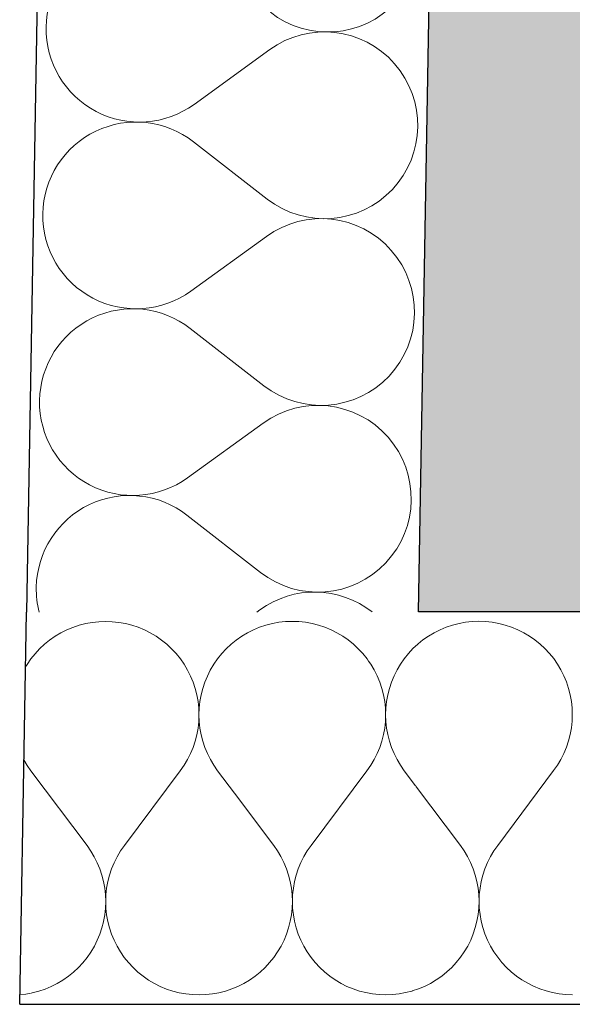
# Model space of a CAD drawing. Header units: millimetres. Extents: x -24674 to 2959, y -2716 to 20653.
# Tile 3 of 161: x -20645 to -20419, y 190 to 591. Entities that reach past the tile are written whole.
import ezdxf

# ---------------------------------------------------------------- set-up
doc = ezdxf.new("R2010")
doc.units = ezdxf.units.MM
doc.header["$MEASUREMENT"] = 0
doc.linetypes.add('Wipeout_Contour', pattern=[1000, 0, -1000])
for name, color, linetype in [('9._POHLED ZÁPADNÍ_1_Konstrukce - nosné', 7, 'Continuous'), ('9._POHLED ZÁPADNÍ_1_Nové_Konstrukce - nosné', 7, 'Continuous'), ('9._POHLED ZÁPADNÍ_1_Nové_Výplně - Povrchové', 7, 'Continuous'), ('9._POHLED ZÁPADNÍ_1_Nové_Výplně – Řezové', 7, 'Continuous'), ('9._POHLED ZÁPADNÍ_1_Výplně – Řezové', 7, 'Continuous'), ('9._POHLED ZÁPADNÍ_1_VÝTAH VAR 1', 7, 'Continuous')]:
    doc.layers.add(name, color=color, linetype=linetype)

# ---------------------------------------------------------------- blocks, each defined once
blk = doc.blocks.new('*X1', base_point=(-27719.5, -6043.99))
at = {"layer": '9._POHLED ZÁPADNÍ_1_Nové_Výplně – Řezové', "color": 21, "linetype": 'Continuous', "lineweight": 20, "true_color": 0xffaaaa}
for p, q in [((-20491.97, 339.77), (-20492.01, 339.82)), ((-20490.62, 337.41), (-20491.97, 339.77)), ((-20489.45, 334.96), (-20490.62, 337.41)), ((-20488.45, 332.42), (-20489.45, 334.96)), ((-20487.64, 329.83), (-20488.45, 332.42)), ((-20487.01, 327.18), (-20487.64, 329.83)), ((-20486.57, 324.5), (-20487.01, 327.18)), ((-20486.33, 321.79), (-20486.57, 324.5)), ((-20486.28, 319.07), (-20486.33, 321.79)), ((-20486.42, 316.35), (-20486.28, 319.07)), ((-20487.29, 310.98), (-20486.76, 313.65)), ((-20486.76, 313.65), (-20486.42, 316.35)), ((-20488.01, 308.36), (-20487.29, 310.98)), ((-20490, 303.3), (-20488.91, 305.79)), ((-20488.91, 305.79), (-20488.01, 308.36)), ((-20491.26, 300.89), (-20490, 303.3)), ((-20494.28, 296.36), (-20492.69, 298.57)), ((-20492.69, 298.57), (-20491.26, 300.89)), ((-20497.91, 292.32), (-20496.02, 294.28)), ((-20496.02, 294.28), (-20494.28, 296.36)), ((-20502.09, 288.83), (-20499.94, 290.5)), ((-20499.94, 290.5), (-20497.91, 292.32)), ((-20545, 287.72), (-20543.23, 286.63)), ((-20543.23, 286.63), (-20540.82, 285.37)), ((-20540.82, 285.37), (-20538.33, 284.29)), ((-20509.17, 284.8), (-20506.71, 285.97)), ((-20506.71, 285.97), (-20504.35, 287.32)), ((-20504.35, 287.32), (-20502.09, 288.83)), ((-20538.33, 284.29), (-20535.76, 283.38)), ((-20535.76, 283.38), (-20533.14, 282.66)), ((-20530.49, 281.34), (-20533.17, 280.91)), ((-20533.14, 282.66), (-20530.47, 282.13)), ((-20527.78, 281.59), (-20530.49, 281.34)), ((-20530.47, 282.13), (-20527.77, 281.79)), ((-20525.06, 281.64), (-20527.78, 281.59)), ((-20527.77, 281.79), (-20525.06, 281.64)), ((-20525.06, 281.64), (-20522.34, 281.69)), ((-20522.34, 281.5), (-20525.06, 281.64)), ((-20522.34, 281.69), (-20519.63, 281.93)), ((-20519.64, 281.16), (-20522.34, 281.5)), ((-20519.63, 281.93), (-20516.94, 282.37)), ((-20516.94, 282.37), (-20514.29, 282.99)), ((-20514.29, 282.99), (-20511.7, 283.8)), ((-20511.7, 283.8), (-20509.17, 284.8)), ((-20543.4, 277.29), (-20545.76, 275.94)), ((-20540.94, 278.46), (-20543.4, 277.29)), ((-20538.41, 279.46), (-20540.94, 278.46)), ((-20535.82, 280.28), (-20538.41, 279.46)), ((-20533.17, 280.91), (-20535.82, 280.28)), ((-20516.97, 280.63), (-20519.64, 281.16)), ((-20514.35, 279.92), (-20516.97, 280.63)), ((-20511.78, 279.01), (-20514.35, 279.92)), ((-20509.29, 277.93), (-20511.78, 279.01)), ((-20506.87, 276.67), (-20509.29, 277.93)), ((-20548.02, 274.42), (-20578.89, 252.1)), ((-20545.76, 275.94), (-20548.02, 274.42)), ((-20504.56, 275.24), (-20506.87, 276.67)), ((-20502.35, 273.65), (-20504.56, 275.24)), ((-20500.26, 271.91), (-20502.35, 273.65)), ((-20498.3, 270.02), (-20500.26, 271.91)), ((-20496.48, 268), (-20498.3, 270.02)), ((-20494.81, 265.85), (-20496.48, 268)), ((-20493.3, 263.59), (-20494.81, 265.85)), ((-20491.95, 261.23), (-20493.3, 263.59)), ((-20490.78, 258.78), (-20491.95, 261.23)), ((-20489.78, 256.25), (-20490.78, 258.78)), ((-20488.96, 253.65), (-20489.78, 256.25)), ((-20488.34, 251), (-20488.96, 253.65)), ((-20584.75, 248.64), (-20583.51, 249.24)), ((-20583.51, 249.24), (-20581.15, 250.58)), ((-20581.15, 250.58), (-20578.89, 252.1)), ((-20487.9, 248.32), (-20488.34, 251)), ((-20487.66, 245.61), (-20487.9, 248.32)), ((-20487.61, 242.89), (-20487.66, 245.61)), ((-20588.58, 242.24), (-20590.55, 242.93)), ((-20586.08, 241.15), (-20588.58, 242.24)), ((-20583.67, 239.89), (-20586.08, 241.15)), ((-20487.75, 240.17), (-20487.61, 242.89)), ((-20581.36, 238.46), (-20583.67, 239.89)), ((-20579.15, 236.86), (-20581.36, 238.46)), ((-20488.62, 234.8), (-20488.09, 237.47)), ((-20488.09, 237.47), (-20487.75, 240.17)), ((-20549.08, 213.48), (-20579.15, 236.86)), ((-20489.34, 232.18), (-20488.62, 234.8)), ((-20491.33, 227.12), (-20490.24, 229.61)), ((-20490.24, 229.61), (-20489.34, 232.18)), ((-20492.59, 224.71), (-20491.33, 227.12)), ((-20495.61, 220.19), (-20494.02, 222.39)), ((-20494.02, 222.39), (-20492.59, 224.71)), ((-20499.24, 216.14), (-20497.35, 218.1)), ((-20497.35, 218.1), (-20495.61, 220.19)), ((-20549.08, 213.48), (-20546.88, 211.89)), ((-20503.41, 212.65), (-20501.27, 214.32)), ((-20501.27, 214.32), (-20499.24, 216.14)), ((-20546.88, 211.89), (-20544.56, 210.46)), ((-20544.56, 210.46), (-20542.15, 209.19)), ((-20542.15, 209.19), (-20539.66, 208.11)), ((-20510.49, 208.62), (-20508.04, 209.8)), ((-20508.04, 209.8), (-20505.68, 211.14)), ((-20505.68, 211.14), (-20503.41, 212.65)), ((-20539.66, 208.11), (-20537.09, 207.2)), ((-20537.09, 207.2), (-20534.47, 206.48)), ((-20531.81, 205.17), (-20534.5, 204.73)), ((-20534.47, 206.48), (-20531.8, 205.95)), ((-20529.11, 205.41), (-20531.81, 205.17)), ((-20531.8, 205.95), (-20529.1, 205.61)), ((-20526.39, 205.46), (-20529.11, 205.41)), ((-20529.1, 205.61), (-20526.39, 205.46)), ((-20526.39, 205.46), (-20523.66, 205.51)), ((-20523.67, 205.32), (-20526.39, 205.46)), ((-20520.97, 204.98), (-20523.67, 205.32)), ((-20523.66, 205.51), (-20520.96, 205.75)), ((-20518.3, 204.46), (-20520.97, 204.98)), ((-20520.96, 205.75), (-20518.27, 206.19)), ((-20518.27, 206.19), (-20515.62, 206.81)), ((-20515.62, 206.81), (-20513.03, 207.63)), ((-20513.03, 207.63), (-20510.49, 208.62)), ((-20544.72, 201.11), (-20547.09, 199.76)), ((-20542.27, 202.28), (-20544.72, 201.11)), ((-20539.74, 203.28), (-20542.27, 202.28)), ((-20537.15, 204.1), (-20539.74, 203.28)), ((-20534.5, 204.73), (-20537.15, 204.1)), ((-20515.68, 203.74), (-20518.3, 204.46)), ((-20513.11, 202.84), (-20515.68, 203.74)), ((-20510.61, 201.75), (-20513.11, 202.84)), ((-20508.2, 200.49), (-20510.61, 201.75)), ((-20549.35, 198.24), (-20561.18, 189.69)), ((-20547.09, 199.76), (-20549.35, 198.24)), ((-20505.89, 199.07), (-20508.2, 200.49)), ((-20503.68, 197.48), (-20505.89, 199.07)), ((-20501.59, 195.73), (-20503.68, 197.48)), ((-20638.87, 195.42), (-20638.46, 194.1)), ((-20638.46, 194.1), (-20637.46, 191.57)), ((-20499.63, 193.85), (-20501.59, 195.73)), ((-20497.81, 191.82), (-20499.63, 193.85)), ((-20637.46, 191.57), (-20636.54, 189.65)), ((-20496.17, 189.72), (-20497.81, 191.82))]:
    blk.add_line(p, q, dxfattribs=at)
blk = doc.blocks.new('*X3', base_point=(-27719.5, -6043.99))
at = {"layer": '9._POHLED ZÁPADNÍ_1_Nové_Výplně – Řezové', "color": 21, "linetype": 'Continuous', "lineweight": 20, "true_color": 0xffaaaa}
for p, q in [((-20542.71, 579.14), (-20573.58, 556.81)), ((-20543.77, 518.19), (-20573.84, 541.58)), ((-20544.03, 502.96), (-20574.9, 480.64)), ((-20545.1, 442.02), (-20575.17, 465.4)), ((-20545.36, 426.78), (-20576.23, 404.46)), ((-20546.43, 365.84), (-20576.5, 389.22)), ((-20546.69, 350.6), (-20577.56, 328.28)), ((-20547.75, 289.66), (-20577.83, 313.04))]:
    blk.add_line(p, q, dxfattribs=at)
for centre, start, end in [((-20519.06, 624.45), 232.1313, 125.8711), ((-20595.9, 587.68), 52.1313, 179.0012), ((-20595.9, 587.68), 179.0012, 305.8711), ((-20520.38, 548.27), 232.1313, 125.8711), ((-20597.23, 511.51), 52.1313, 179.0012), ((-20597.23, 511.51), 179.0012, 305.8711), ((-20521.71, 472.09), 232.1313, 125.8711), ((-20598.56, 435.33), 52.1313, 179.0012), ((-20598.56, 435.33), 179.0012, 305.8711), ((-20523.04, 395.91), 232.1313, 125.8711), ((-20599.88, 359.15), 52.1313, 179.0012), ((-20599.88, 359.15), 179.0012, 305.8711), ((-20524.37, 319.73), 31.836, 125.8711), ((-20601.21, 282.97), 52.1313, 179.0012), ((-20524.37, 319.73), 232.1313, 237.1927), ((-20601.21, 282.97), 179.0012, 295.5208), ((-20602.54, 206.79), 71.6395, 179.0012), ((-20602.54, 206.79), 179.0012, 197.3892)]:
    blk.add_arc(centre, 38.1, start, end, dxfattribs=at)
blk = doc.blocks.new('*X8', base_point=(-27719.5, -6043.99))
at = {"layer": '9._POHLED ZÁPADNÍ_1_Nové_Výplně – Řezové', "color": 21, "linetype": 'Continuous', "lineweight": 20, "true_color": 0xffaaaa}
for p, q in [((-20612.41, 345.76), (-20615.12, 345.46)), ((-20609.69, 345.86), (-20612.41, 345.76)), ((-20606.97, 345.76), (-20609.69, 345.86)), ((-20604.27, 345.47), (-20606.97, 345.76)), ((-20538.93, 345.5), (-20541.6, 345.02)), ((-20536.22, 345.79), (-20538.93, 345.5)), ((-20533.5, 345.89), (-20536.22, 345.79)), ((-20530.78, 345.8), (-20533.5, 345.89)), ((-20528.08, 345.51), (-20530.78, 345.8)), ((-20525.4, 345.02), (-20528.08, 345.51)), ((-20625.52, 342.4), (-20627.95, 341.18)), ((-20623.01, 343.44), (-20625.52, 342.4)), ((-20620.43, 344.31), (-20623.01, 343.44)), ((-20617.79, 344.98), (-20620.43, 344.31)), ((-20615.12, 345.46), (-20617.79, 344.98)), ((-20601.59, 344.99), (-20604.27, 345.47)), ((-20598.95, 344.32), (-20601.59, 344.99)), ((-20596.37, 343.46), (-20598.95, 344.32)), ((-20593.86, 342.42), (-20596.37, 343.46)), ((-20591.43, 341.2), (-20593.86, 342.42)), ((-20549.33, 342.44), (-20551.76, 341.22)), ((-20546.82, 343.48), (-20549.33, 342.44)), ((-20544.24, 344.34), (-20546.82, 343.48)), ((-20541.6, 345.02), (-20544.24, 344.34)), ((-20522.76, 344.35), (-20525.4, 345.02)), ((-20520.18, 343.49), (-20522.76, 344.35)), ((-20517.67, 342.45), (-20520.18, 343.49)), ((-20515.24, 341.24), (-20517.67, 342.45)), ((-20632.53, 338.24), (-20634.64, 336.53)), ((-20630.29, 339.79), (-20632.53, 338.24)), ((-20627.95, 341.18), (-20630.29, 339.79)), ((-20589.09, 339.81), (-20591.43, 341.2)), ((-20586.85, 338.26), (-20589.09, 339.81)), ((-20584.73, 336.56), (-20586.85, 338.26)), ((-20556.34, 338.28), (-20558.45, 336.57)), ((-20554.1, 339.83), (-20556.34, 338.28)), ((-20551.76, 341.22), (-20554.1, 339.83)), ((-20512.9, 339.85), (-20515.24, 341.24)), ((-20510.66, 338.3), (-20512.9, 339.85)), ((-20508.54, 336.59), (-20510.66, 338.3)), ((-20636.63, 334.68), (-20638.49, 332.68)), ((-20634.64, 336.53), (-20636.63, 334.68)), ((-20582.74, 334.7), (-20584.73, 336.56)), ((-20580.89, 332.71), (-20582.74, 334.7)), ((-20560.44, 334.71), (-20562.29, 332.72)), ((-20558.45, 336.57), (-20560.44, 334.71)), ((-20506.55, 334.74), (-20508.54, 336.59)), ((-20504.7, 332.75), (-20506.55, 334.74)), ((-20640.19, 330.56), (-20641.74, 328.33)), ((-20638.49, 332.68), (-20640.19, 330.56)), ((-20579.18, 330.59), (-20580.89, 332.71)), ((-20577.63, 328.36), (-20579.18, 330.59)), ((-20564, 330.6), (-20565.55, 328.36)), ((-20562.29, 332.72), (-20564, 330.6)), ((-20502.99, 330.63), (-20504.7, 332.75)), ((-20502.33, 329.68), (-20502.99, 330.63)), ((-20641.74, 328.33), (-20642.35, 327.3)), ((-20576.24, 326.02), (-20577.63, 328.36)), ((-20575.02, 323.59), (-20576.24, 326.02)), ((-20566.94, 326.02), (-20568.15, 323.59)), ((-20565.55, 328.36), (-20566.94, 326.02)), ((-20573.98, 321.07), (-20575.02, 323.59)), ((-20568.15, 323.59), (-20569.19, 321.07)), ((-20573.12, 318.49), (-20573.98, 321.07)), ((-20572.45, 315.85), (-20573.12, 318.49)), ((-20570.05, 318.49), (-20570.72, 315.86)), ((-20569.19, 321.07), (-20570.05, 318.49)), ((-20571.97, 313.18), (-20572.45, 315.85)), ((-20570.72, 315.86), (-20571.2, 313.18)), ((-20571.68, 310.47), (-20571.97, 313.18)), ((-20571.58, 307.75), (-20571.68, 310.47)), ((-20571.48, 310.47), (-20571.58, 307.75)), ((-20571.2, 313.18), (-20571.48, 310.47)), ((-20571.68, 305.04), (-20571.58, 307.75)), ((-20571.58, 307.75), (-20571.48, 305.04)), ((-20572.45, 299.65), (-20571.97, 302.33)), ((-20571.97, 302.33), (-20571.68, 305.04)), ((-20571.48, 305.04), (-20571.18, 302.33)), ((-20571.18, 302.33), (-20570.7, 299.65)), ((-20573.12, 297.02), (-20572.45, 299.65)), ((-20570.7, 299.65), (-20570.02, 297.02)), ((-20575.03, 291.92), (-20573.98, 294.44)), ((-20573.98, 294.44), (-20573.12, 297.02)), ((-20570.02, 297.02), (-20569.16, 294.44)), ((-20569.16, 294.44), (-20568.12, 291.93)), ((-20643.01, 289.34), (-20641.69, 287.12)), ((-20577.63, 287.15), (-20576.25, 289.49)), ((-20576.25, 289.49), (-20575.03, 291.92)), ((-20568.12, 291.93), (-20566.89, 289.5)), ((-20566.89, 289.5), (-20565.5, 287.16)), ((-20641.69, 287.12), (-20640.14, 284.89)), ((-20579.19, 284.92), (-20577.63, 287.15)), ((-20565.5, 287.16), (-20563.95, 284.92)), ((-20640.14, 284.89), (-20617.27, 254.42)), ((-20579.19, 284.92), (-20602.03, 254.43)), ((-20563.95, 284.92), (-20557.11, 275.81)), ((-20615.71, 252.19), (-20617.27, 254.42)), ((-20602.03, 254.43), (-20603.58, 252.2)), ((-20614.32, 249.85), (-20615.71, 252.19)), ((-20613.1, 247.42), (-20614.32, 249.85)), ((-20604.97, 249.86), (-20606.19, 247.42)), ((-20603.58, 252.2), (-20604.97, 249.86)), ((-20612.06, 244.91), (-20613.1, 247.42)), ((-20606.19, 247.42), (-20607.23, 244.91)), ((-20611.19, 242.33), (-20612.06, 244.91)), ((-20610.52, 239.69), (-20611.19, 242.33)), ((-20608.09, 242.33), (-20608.76, 239.69)), ((-20607.23, 244.91), (-20608.09, 242.33)), ((-20610.03, 237.02), (-20610.52, 239.69)), ((-20609.74, 234.31), (-20610.03, 237.02)), ((-20609.25, 237.02), (-20609.54, 234.31)), ((-20608.76, 239.69), (-20609.25, 237.02)), ((-20609.64, 231.59), (-20609.74, 234.31)), ((-20609.54, 234.31), (-20609.64, 231.59)), ((-20609.73, 228.87), (-20609.64, 231.59)), ((-20609.64, 231.59), (-20609.54, 228.87)), ((-20610.5, 223.49), (-20610.02, 226.17)), ((-20610.02, 226.17), (-20609.73, 228.87)), ((-20609.54, 228.87), (-20609.25, 226.17)), ((-20609.25, 226.17), (-20609, 224.79)), ((-20610.56, 223.27), (-20610.5, 223.49)), ((-20644.68, 193.59), (-20642.29, 193.85)), ((-20642.29, 193.85), (-20640.07, 194.25))]:
    blk.add_line(p, q, dxfattribs=at)
blk = doc.blocks.new('*X9', base_point=(-27719.5, -6043.99))
at = {"layer": '9._POHLED ZÁPADNÍ_1_Nové_Výplně – Řezové', "color": 21, "linetype": 'Continuous', "lineweight": 20, "true_color": 0xffaaaa}
for p, q in [((-20462.73, 345.54), (-20465.41, 345.05)), ((-20460.03, 345.83), (-20462.73, 345.54)), ((-20457.31, 345.93), (-20460.03, 345.83)), ((-20454.59, 345.83), (-20457.31, 345.93)), ((-20451.89, 345.54), (-20454.59, 345.83)), ((-20449.21, 345.06), (-20451.89, 345.54)), ((-20473.14, 342.48), (-20475.57, 341.26)), ((-20470.63, 343.52), (-20473.14, 342.48)), ((-20468.05, 344.38), (-20470.63, 343.52)), ((-20465.41, 345.05), (-20468.05, 344.38)), ((-20446.57, 344.39), (-20449.21, 345.06)), ((-20443.99, 343.53), (-20446.57, 344.39)), ((-20441.48, 342.49), (-20443.99, 343.53)), ((-20439.05, 341.27), (-20441.48, 342.49)), ((-20480.15, 338.31), (-20482.16, 336.69)), ((-20477.91, 339.87), (-20480.15, 338.31)), ((-20475.57, 341.26), (-20477.91, 339.87)), ((-20436.71, 339.89), (-20439.05, 341.27)), ((-20434.47, 338.33), (-20436.71, 339.89)), ((-20432.35, 336.63), (-20434.47, 338.33)), ((-20430.36, 334.77), (-20432.35, 336.63)), ((-20428.51, 332.78), (-20430.36, 334.77)), ((-20426.8, 330.67), (-20428.51, 332.78)), ((-20425.25, 328.43), (-20426.8, 330.67)), ((-20423.86, 326.09), (-20425.25, 328.43)), ((-20422.64, 323.66), (-20423.86, 326.09)), ((-20421.6, 321.15), (-20422.64, 323.66)), ((-20420.74, 318.56), (-20421.6, 321.15)), ((-20420.07, 315.93), (-20420.74, 318.56)), ((-20419.58, 313.25), (-20420.07, 315.93)), ((-20419.29, 310.55), (-20419.58, 313.25)), ((-20419.2, 307.83), (-20419.29, 310.55)), ((-20419.3, 305.11), (-20419.2, 307.83)), ((-20420.07, 299.73), (-20419.59, 302.4)), ((-20419.59, 302.4), (-20419.3, 305.11)), ((-20420.74, 297.09), (-20420.07, 299.73)), ((-20422.65, 292), (-20421.6, 294.51)), ((-20421.6, 294.51), (-20420.74, 297.09)), ((-20425.25, 287.22), (-20423.86, 289.56)), ((-20423.86, 289.56), (-20422.65, 292)), ((-20426.81, 284.99), (-20425.25, 287.22)), ((-20426.81, 284.99), (-20449.65, 254.5)), ((-20483.17, 278.85), (-20464.89, 254.5)), ((-20463.33, 252.26), (-20464.89, 254.5)), ((-20449.65, 254.5), (-20451.2, 252.27)), ((-20461.94, 249.93), (-20463.33, 252.26)), ((-20460.72, 247.49), (-20461.94, 249.93)), ((-20452.59, 249.93), (-20453.81, 247.5)), ((-20451.2, 252.27), (-20452.59, 249.93)), ((-20459.68, 244.98), (-20460.72, 247.49)), ((-20453.81, 247.5), (-20454.85, 244.98)), ((-20458.81, 242.4), (-20459.68, 244.98)), ((-20458.14, 239.77), (-20458.81, 242.4)), ((-20455.71, 242.4), (-20456.38, 239.77)), ((-20454.85, 244.98), (-20455.71, 242.4)), ((-20457.65, 237.09), (-20458.14, 239.77)), ((-20457.36, 234.39), (-20457.65, 237.09)), ((-20456.87, 237.09), (-20457.16, 234.39)), ((-20456.38, 239.77), (-20456.87, 237.09)), ((-20457.26, 231.67), (-20457.36, 234.39)), ((-20457.16, 234.39), (-20457.26, 231.67)), ((-20457.35, 228.95), (-20457.26, 231.67)), ((-20457.26, 231.67), (-20457.16, 228.95)), ((-20458.12, 223.57), (-20457.64, 226.24)), ((-20457.64, 226.24), (-20457.35, 228.95)), ((-20457.16, 228.95), (-20456.87, 226.24)), ((-20456.87, 226.24), (-20456.39, 223.57)), ((-20458.79, 220.93), (-20458.12, 223.57)), ((-20456.39, 223.57), (-20455.71, 220.93)), ((-20460.68, 215.83), (-20459.65, 218.35)), ((-20459.65, 218.35), (-20458.79, 220.93)), ((-20455.71, 220.93), (-20454.85, 218.35)), ((-20454.85, 218.35), (-20453.81, 215.84)), ((-20463.29, 211.06), (-20461.9, 213.4)), ((-20461.9, 213.4), (-20460.68, 215.83)), ((-20453.81, 215.84), (-20452.6, 213.4)), ((-20452.6, 213.4), (-20451.21, 211.06)), ((-20464.84, 208.82), (-20463.29, 211.06)), ((-20451.21, 211.06), (-20449.66, 208.83)), ((-20468.39, 204.71), (-20466.54, 206.7)), ((-20466.54, 206.7), (-20464.84, 208.82)), ((-20449.66, 208.83), (-20447.95, 206.71)), ((-20447.95, 206.71), (-20446.09, 204.72)), ((-20474.73, 199.59), (-20472.5, 201.14)), ((-20472.5, 201.14), (-20470.38, 202.85)), ((-20470.38, 202.85), (-20468.39, 204.71)), ((-20446.09, 204.72), (-20444.1, 202.87)), ((-20444.1, 202.87), (-20441.98, 201.16)), ((-20441.98, 201.16), (-20439.75, 199.61)), ((-20482.02, 195.94), (-20479.5, 196.98)), ((-20479.5, 196.98), (-20477.07, 198.2)), ((-20477.07, 198.2), (-20474.73, 199.59)), ((-20439.75, 199.61), (-20437.41, 198.22)), ((-20437.41, 198.22), (-20434.98, 197)), ((-20434.98, 197), (-20432.46, 195.96)), ((-20484.63, 195.07), (-20484.6, 195.08)), ((-20484.6, 195.08), (-20482.02, 195.94)), ((-20432.46, 195.96), (-20429.88, 195.1)), ((-20429.88, 195.1), (-20427.24, 194.43)), ((-20427.24, 194.43), (-20424.57, 193.95)), ((-20424.57, 193.95), (-20421.86, 193.66)), ((-20421.86, 193.66), (-20419.14, 193.57))]:
    blk.add_line(p, q, dxfattribs=at)
blk = doc.blocks.new('*X10', base_point=(-27719.5, -6043.99))
at = {"layer": '9._POHLED ZÁPADNÍ_1_Nové_Výplně – Řezové', "color": 21, "linetype": 'Continuous', "lineweight": 20, "true_color": 0xffaaaa}
for p, q in [((-20484.25, 334.75), (-20486.1, 332.76)), ((-20482.26, 336.6), (-20484.25, 334.75)), ((-20482.16, 336.69), (-20482.26, 336.6)), ((-20501.44, 328.39), (-20502.33, 329.68)), ((-20487.81, 330.64), (-20489.36, 328.4)), ((-20486.1, 332.76), (-20487.81, 330.64)), ((-20500.05, 326.06), (-20501.44, 328.39)), ((-20498.83, 323.62), (-20500.05, 326.06)), ((-20490.75, 326.06), (-20491.96, 323.63)), ((-20489.36, 328.4), (-20490.75, 326.06)), ((-20497.79, 321.11), (-20498.83, 323.62)), ((-20491.96, 323.63), (-20493, 321.11)), ((-20496.93, 318.53), (-20497.79, 321.11)), ((-20496.26, 315.89), (-20496.93, 318.53)), ((-20493.86, 318.53), (-20494.53, 315.89)), ((-20493, 321.11), (-20493.86, 318.53)), ((-20495.78, 313.21), (-20496.26, 315.89)), ((-20494.53, 315.89), (-20495.01, 313.21)), ((-20495.48, 310.51), (-20495.78, 313.21)), ((-20495.39, 307.79), (-20495.48, 310.51)), ((-20495.29, 310.51), (-20495.39, 307.79)), ((-20495.01, 313.21), (-20495.29, 310.51)), ((-20495.49, 305.07), (-20495.39, 307.79)), ((-20495.39, 307.79), (-20495.29, 305.07)), ((-20496.26, 299.69), (-20495.78, 302.37)), ((-20495.78, 302.37), (-20495.49, 305.07)), ((-20495.29, 305.07), (-20494.99, 302.37)), ((-20494.99, 302.37), (-20494.51, 299.69)), ((-20496.93, 297.05), (-20496.26, 299.69)), ((-20494.51, 299.69), (-20493.83, 297.06)), ((-20498.84, 291.96), (-20497.79, 294.47)), ((-20497.79, 294.47), (-20496.93, 297.05)), ((-20493.83, 297.06), (-20492.97, 294.47)), ((-20492.97, 294.47), (-20491.93, 291.96)), ((-20501.44, 287.19), (-20500.05, 289.53)), ((-20500.05, 289.53), (-20498.84, 291.96)), ((-20491.93, 291.96), (-20490.7, 289.53)), ((-20490.7, 289.53), (-20489.31, 287.19)), ((-20503, 284.95), (-20501.44, 287.19)), ((-20489.31, 287.19), (-20487.76, 284.96)), ((-20503, 284.95), (-20525.84, 254.47)), ((-20487.76, 284.96), (-20483.17, 278.85)), ((-20557.11, 275.81), (-20541.08, 254.46)), ((-20539.52, 252.23), (-20541.08, 254.46)), ((-20525.84, 254.47), (-20527.39, 252.23)), ((-20538.13, 249.89), (-20539.52, 252.23)), ((-20536.91, 247.46), (-20538.13, 249.89)), ((-20528.78, 249.89), (-20530, 247.46)), ((-20527.39, 252.23), (-20528.78, 249.89)), ((-20535.87, 244.95), (-20536.91, 247.46)), ((-20530, 247.46), (-20531.04, 244.95)), ((-20535, 242.37), (-20535.87, 244.95)), ((-20534.33, 239.73), (-20535, 242.37)), ((-20531.9, 242.37), (-20532.57, 239.73)), ((-20531.04, 244.95), (-20531.9, 242.37)), ((-20533.84, 237.05), (-20534.33, 239.73)), ((-20533.55, 234.35), (-20533.84, 237.05)), ((-20533.06, 237.05), (-20533.35, 234.35)), ((-20532.57, 239.73), (-20533.06, 237.05)), ((-20533.45, 231.63), (-20533.55, 234.35)), ((-20533.35, 234.35), (-20533.45, 231.63)), ((-20533.54, 228.91), (-20533.45, 231.63)), ((-20533.45, 231.63), (-20533.35, 228.91)), ((-20534.31, 223.53), (-20533.83, 226.21)), ((-20533.83, 226.21), (-20533.54, 228.91)), ((-20533.35, 228.91), (-20533.06, 226.21)), ((-20533.06, 226.21), (-20532.58, 223.53)), ((-20611.17, 220.86), (-20610.56, 223.27)), ((-20609, 224.79), (-20608.77, 223.49)), ((-20608.77, 223.49), (-20608.09, 220.86)), ((-20534.98, 220.89), (-20534.31, 223.53)), ((-20532.58, 223.53), (-20531.9, 220.89)), ((-20613.07, 215.76), (-20612.03, 218.27)), ((-20612.03, 218.27), (-20611.17, 220.86)), ((-20608.09, 220.86), (-20607.24, 218.28)), ((-20607.24, 218.28), (-20606.19, 215.76)), ((-20536.87, 215.8), (-20535.84, 218.31)), ((-20535.84, 218.31), (-20534.98, 220.89)), ((-20531.9, 220.89), (-20531.05, 218.31)), ((-20531.05, 218.31), (-20530, 215.8)), ((-20615.67, 210.98), (-20614.28, 213.32)), ((-20614.28, 213.32), (-20613.07, 215.76)), ((-20606.19, 215.76), (-20604.98, 213.33)), ((-20604.98, 213.33), (-20603.59, 210.99)), ((-20539.48, 211.02), (-20538.09, 213.36)), ((-20538.09, 213.36), (-20536.87, 215.8)), ((-20530, 215.8), (-20528.79, 213.37)), ((-20528.79, 213.37), (-20527.4, 211.03)), ((-20617.22, 208.75), (-20615.67, 210.98)), ((-20603.59, 210.99), (-20602.04, 208.76)), ((-20541.03, 208.78), (-20539.48, 211.02)), ((-20527.4, 211.03), (-20525.85, 208.79)), ((-20620.77, 204.64), (-20618.92, 206.63)), ((-20618.92, 206.63), (-20617.22, 208.75)), ((-20602.04, 208.76), (-20600.33, 206.64)), ((-20600.33, 206.64), (-20598.48, 204.65)), ((-20544.58, 204.67), (-20542.73, 206.66)), ((-20542.73, 206.66), (-20541.03, 208.78)), ((-20525.85, 208.79), (-20524.14, 206.67)), ((-20524.14, 206.67), (-20522.28, 204.68)), ((-20627.11, 199.52), (-20624.88, 201.07)), ((-20624.88, 201.07), (-20622.76, 202.78)), ((-20622.76, 202.78), (-20620.77, 204.64)), ((-20598.48, 204.65), (-20596.48, 202.79)), ((-20596.48, 202.79), (-20594.37, 201.09)), ((-20594.37, 201.09), (-20592.13, 199.53)), ((-20550.92, 199.55), (-20548.69, 201.11)), ((-20548.69, 201.11), (-20546.57, 202.82)), ((-20546.57, 202.82), (-20544.58, 204.67)), ((-20522.28, 204.68), (-20520.29, 202.83)), ((-20520.29, 202.83), (-20518.17, 201.12)), ((-20518.17, 201.12), (-20515.94, 199.57)), ((-20634.4, 195.87), (-20631.88, 196.91)), ((-20631.88, 196.91), (-20629.45, 198.13)), ((-20629.45, 198.13), (-20627.11, 199.52)), ((-20592.13, 199.53), (-20589.79, 198.15)), ((-20589.79, 198.15), (-20587.36, 196.93)), ((-20587.36, 196.93), (-20584.84, 195.89)), ((-20558.21, 195.9), (-20555.69, 196.95)), ((-20555.69, 196.95), (-20553.26, 198.16)), ((-20553.26, 198.16), (-20550.92, 199.55)), ((-20515.94, 199.57), (-20513.6, 198.18)), ((-20513.6, 198.18), (-20511.17, 196.97)), ((-20511.17, 196.97), (-20508.65, 195.93)), ((-20640.07, 194.25), (-20639.61, 194.33)), ((-20639.61, 194.33), (-20636.98, 195.01)), ((-20636.98, 195.01), (-20634.4, 195.87)), ((-20584.84, 195.89), (-20582.26, 195.03)), ((-20582.26, 195.03), (-20579.63, 194.36)), ((-20579.63, 194.36), (-20576.95, 193.88)), ((-20576.95, 193.88), (-20574.24, 193.59)), ((-20574.24, 193.59), (-20571.52, 193.49)), ((-20571.52, 193.49), (-20568.81, 193.59)), ((-20568.81, 193.59), (-20566.1, 193.88)), ((-20566.1, 193.88), (-20563.42, 194.37)), ((-20563.42, 194.37), (-20560.79, 195.04)), ((-20560.79, 195.04), (-20558.21, 195.9)), ((-20508.65, 195.93), (-20506.07, 195.07)), ((-20506.07, 195.07), (-20503.43, 194.4)), ((-20503.43, 194.4), (-20500.76, 193.91)), ((-20500.76, 193.91), (-20498.05, 193.62)), ((-20498.05, 193.62), (-20495.33, 193.53)), ((-20495.33, 193.53), (-20492.61, 193.63)), ((-20492.61, 193.63), (-20489.91, 193.92)), ((-20489.91, 193.92), (-20487.23, 194.4)), ((-20487.23, 194.4), (-20484.63, 195.07))]:
    blk.add_line(p, q, dxfattribs=at)
blk = doc.blocks.new('*X18', base_point=(-27719.5, -6043.99))
at = {"layer": '9._POHLED ZÁPADNÍ_1_Nové_Výplně – Řezové', "color": 21, "linetype": 'Continuous', "lineweight": 20, "true_color": 0xffaaaa}
for p, q in [((-20542.71, 579.14), (-20573.58, 556.81)), ((-20543.77, 518.19), (-20573.84, 541.58)), ((-20544.03, 502.96), (-20574.9, 480.64)), ((-20545.1, 442.02), (-20575.17, 465.4)), ((-20545.36, 426.78), (-20576.23, 404.46)), ((-20546.43, 365.84), (-20576.5, 389.22)), ((-20546.69, 350.6), (-20547.94, 349.69))]:
    blk.add_line(p, q, dxfattribs=at)
for centre, start, end in [((-20519.06, 624.45), 232.1313, 125.8711), ((-20595.9, 587.68), 52.1313, 179.0012), ((-20595.9, 587.68), 179.0012, 305.8711), ((-20520.38, 548.27), 232.1313, 125.8711), ((-20597.23, 511.51), 52.1313, 179.0012), ((-20597.23, 511.51), 179.0012, 305.8711), ((-20521.71, 472.09), 232.1313, 125.8711), ((-20598.56, 435.33), 52.1313, 179.0012), ((-20598.56, 435.33), 179.0012, 305.8711), ((-20523.04, 395.91), 232.1313, 125.8711), ((-20599.88, 359.15), 52.1313, 179.0012), ((-20599.88, 359.15), 179.0012, 194.4352), ((-20524.37, 319.73), 51.9191, 125.8711)]:
    blk.add_arc(centre, 38.1, start, end, dxfattribs=at)

msp = doc.modelspace()

# ---------------------------------------------------------------- wipeouts: each hides what was drawn before it
at = {"color": 254, "linetype": 'Wipeout_Contour', "lineweight": 0, "ltscale": 72995.383912}
msp.add_wipeout([(-20484.72, 189.72), (-16009.88, 191.87), (-16009.96, 351.87), (-20481.93, 349.73)], dxfattribs=at).dxf.layer = '9._POHLED ZÁPADNÍ_1_Nové_Výplně - Povrchové'

# ---------------------------------------------------------------- next in the draw order: linework, layer by layer
at = {"layer": '9._POHLED ZÁPADNÍ_1_Nové_Konstrukce - nosné', "color": 1, "linetype": 'Continuous', "lineweight": 25}
msp.add_line((-20484.72, 189.72), (-20481.93, 349.73), dxfattribs=at)
at = {"layer": '9._POHLED ZÁPADNÍ_1_Nové_Konstrukce - nosné', "color": 1, "linetype": 'Continuous', "lineweight": 25, "flags": 128}
for points in [[(-16009.96, 351.87), (-20481.93, 349.73)], [(-20484.72, 189.72), (-16009.88, 191.87)]]:
    msp.add_lwpolyline(points, dxfattribs=at)

# ---------------------------------------------------------------- next in the draw order: wipeouts: each hides what was drawn before it
at = {"color": 254, "linetype": 'Wipeout_Contour', "lineweight": 0, "ltscale": 61616.617515}
msp.add_wipeout([(-20481.93, 349.73), (-20644.75, 189.65), (-20484.72, 189.72)], dxfattribs=at).dxf.layer = '9._POHLED ZÁPADNÍ_1_Nové_Výplně – Řezové'

# ---------------------------------------------------------------- next in the draw order: block references
at = {"layer": '9._POHLED ZÁPADNÍ_1_VÝTAH VAR 1', "color": 9, "linetype": 'Continuous', "lineweight": 13}
msp.add_blockref('*X1', (-27719.5, -6043.99), dxfattribs=at)

# ---------------------------------------------------------------- next in the draw order: wipeouts: each hides what was drawn before it
at = {"color": 254, "linetype": 'Wipeout_Contour', "lineweight": 0, "ltscale": 103646.352085}
msp.add_wipeout([(-20644.75, 189.65), (-20481.93, 349.73), (-20420.71, 3861.21), (-20430.71, 3861.39), (-20580.69, 3864)], dxfattribs=at).dxf.layer = '9._POHLED ZÁPADNÍ_1_Nové_Výplně – Řezové'

# ---------------------------------------------------------------- next in the draw order: hatches: boundary and pattern name
at = {"layer": '9._POHLED ZÁPADNÍ_1_Výplně – Řezové', "linetype": 'Continuous', "lineweight": 13}
msp.add_hatch(color=254, dxfattribs=at).paths.add_polyline_path([(-20483.55, 349.73), (-20183.59, 344.44), (-20121.68, 3860.48), (-20421.63, 3865.76)])

# ---------------------------------------------------------------- next in the draw order: linework, layer by layer
at = {"layer": '9._POHLED ZÁPADNÍ_1_Konstrukce - nosné', "color": 7, "linetype": 'Continuous', "lineweight": 50, "flags": 128}
for points in [[(-20421.63, 3865.76), (-20483.55, 349.73)], [(-20183.59, 344.44), (-20483.55, 349.73)]]:
    msp.add_lwpolyline(points, dxfattribs=at)
at = {"layer": '9._POHLED ZÁPADNÍ_1_Nové_Konstrukce - nosné', "color": 1, "linetype": 'Continuous', "lineweight": 25}
msp.add_line((-20484.72, 189.72), (-20481.93, 349.73), dxfattribs=at)
at = {"layer": '9._POHLED ZÁPADNÍ_1_Nové_Konstrukce - nosné', "color": 1, "linetype": 'Continuous', "lineweight": 25, "flags": 128}
for points in [[(-20580.69, 3864), (-20644.75, 189.65)], [(-20481.93, 349.73), (-20420.71, 3861.21)], [(-20644.75, 189.65), (-20484.72, 189.72)]]:
    msp.add_lwpolyline(points, dxfattribs=at)

# ---------------------------------------------------------------- next in the draw order: block references
at = {"layer": '9._POHLED ZÁPADNÍ_1_VÝTAH VAR 1', "color": 9, "linetype": 'Continuous', "lineweight": 13}
msp.add_blockref('*X3', (-27719.5, -6043.99), dxfattribs=at)

# ---------------------------------------------------------------- next in the draw order: wipeouts: each hides what was drawn before it
at = {"color": 254, "linetype": 'Wipeout_Contour', "lineweight": 0, "ltscale": 61774.98366}
msp.add_wipeout([(-20644.75, 189.65), (-20481.93, 349.73), (-20641.96, 349.65)], dxfattribs=at).dxf.layer = '9._POHLED ZÁPADNÍ_1_Nové_Výplně – Řezové'

# ---------------------------------------------------------------- next in the draw order: block references
at = {"layer": '9._POHLED ZÁPADNÍ_1_VÝTAH VAR 1', "color": 9, "linetype": 'Continuous', "lineweight": 13}
msp.add_blockref('*X8', (-27719.5, -6043.99), dxfattribs=at)

# ---------------------------------------------------------------- next in the draw order: wipeouts: each hides what was drawn before it
at = {"color": 254, "linetype": 'Wipeout_Contour', "lineweight": 0, "ltscale": 72995.383912}
msp.add_wipeout([(-20484.72, 189.72), (-16009.88, 191.87), (-16009.96, 351.87), (-20481.93, 349.73)], dxfattribs=at).dxf.layer = '9._POHLED ZÁPADNÍ_1_Nové_Výplně – Řezové'

# ---------------------------------------------------------------- next in the draw order: block references
at = {"layer": '9._POHLED ZÁPADNÍ_1_VÝTAH VAR 1', "color": 9, "linetype": 'Continuous', "lineweight": 13}
msp.add_blockref('*X9', (-27719.5, -6043.99), dxfattribs=at)

# ---------------------------------------------------------------- next in the draw order: wipeouts: each hides what was drawn before it
at = {"color": 254, "linetype": 'Wipeout_Contour', "lineweight": 0, "ltscale": 61616.617515}
msp.add_wipeout([(-20481.93, 349.73), (-20644.75, 189.65), (-20484.72, 189.72)], dxfattribs=at).dxf.layer = '9._POHLED ZÁPADNÍ_1_Nové_Výplně – Řezové'

# ---------------------------------------------------------------- next in the draw order: linework, layer by layer
at = {"layer": '9._POHLED ZÁPADNÍ_1_Nové_Konstrukce - nosné', "color": 1, "linetype": 'Continuous', "lineweight": 25, "flags": 128}
for points in [[(-20644.75, 189.65), (-20641.96, 349.65)], [(-16009.96, 351.87), (-20481.93, 349.73)], [(-20644.75, 189.65), (-16009.88, 191.87)]]:
    msp.add_lwpolyline(points, dxfattribs=at)

# ---------------------------------------------------------------- next in the draw order: block references
at = {"layer": '9._POHLED ZÁPADNÍ_1_VÝTAH VAR 1', "color": 9, "linetype": 'Continuous', "lineweight": 13}
msp.add_blockref('*X10', (-27719.5, -6043.99), dxfattribs=at)

# ---------------------------------------------------------------- next in the draw order: wipeouts: each hides what was drawn before it
at = {"color": 254, "linetype": 'Wipeout_Contour', "lineweight": 0, "ltscale": 274303.920399}
msp.add_wipeout([(-20641.96, 349.65), (-20481.93, 349.73), (-20428.28, 3427.35), (-20533.92, 3427.35), (-20533.92, 3677.35), (-20423.92, 3677.35), (-20313.53, 10008.83), (-20473.28, 10024.95), (-20580.69, 3864), (-20570.98, 4415.68), (-20411.95, 4415.68), (-20421.63, 3865.76), (-20580.69, 3864)], dxfattribs=at).dxf.layer = '9._POHLED ZÁPADNÍ_1_Nové_Výplně – Řezové'

# ---------------------------------------------------------------- next in the draw order: linework, layer by layer
at = {"layer": '9._POHLED ZÁPADNÍ_1_Nové_Konstrukce - nosné', "color": 1, "linetype": 'Continuous', "lineweight": 25, "flags": 128}
for points in [[(-20470.48, 10185.48), (-20641.96, 349.65)], [(-20481.93, 349.73), (-20428.28, 3427.35)]]:
    msp.add_lwpolyline(points, dxfattribs=at)

# ---------------------------------------------------------------- next in the draw order: block references
at = {"layer": '9._POHLED ZÁPADNÍ_1_VÝTAH VAR 1', "color": 9, "linetype": 'Continuous', "lineweight": 13}
msp.add_blockref('*X18', (-27719.5, -6043.99), dxfattribs=at)

doc.saveas('drawing.dxf')
